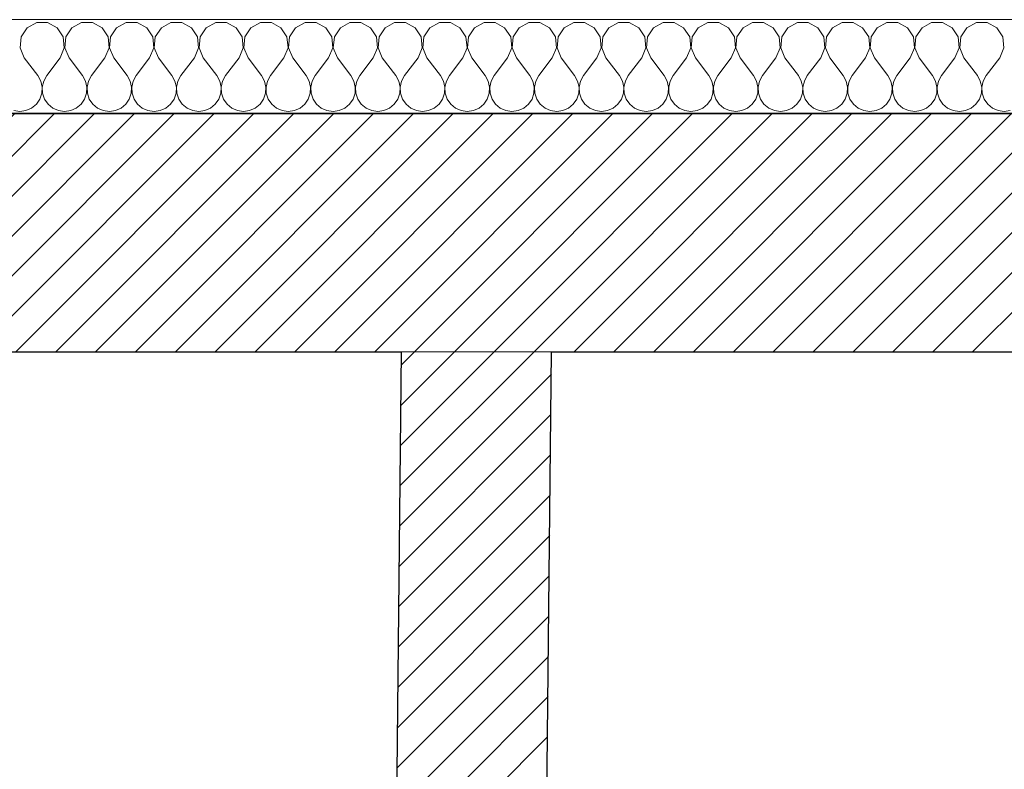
# Model space of a CAD drawing. Header units: millimetres. Extents: x -21056 to 421, y 9759 to 15589.
# Tile 57 of 120: x -4069 to -3912, y 11233 to 11352. Entities that reach past the tile are written whole.
import ezdxf

# ---------------------------------------------------------------- set-up
doc = ezdxf.new("R2010")
doc.units = ezdxf.units.MM
doc.header["$LTSCALE"] = 25
doc.header["$MEASUREMENT"] = 0
doc.linetypes.add('Kropki i Kreski', pattern=[670.277762, 352.777767, -176.388884, 0, -141.111112])
for name, color, linetype in [('Konstrukcja - Siatki mod', 7, 'Continuous'), ('KR_INW', 7, 'Continuous'), ('NAPIS_SODON', 7, 'Continuous')]:
    doc.layers.add(name, color=color, linetype=linetype)
for name, color, linetype, lineweight in [('Konstrukcja - Siatki mod_Nr_pióra__48', 1, 'Continuous', 15), ('KR_INW_Nr_pióra__101', 252, 'Continuous', 5), ('KR_INW_Nr_pióra__102', 3, 'Continuous', 5), ('KR_INW_Nr_pióra__27', 7, 'Continuous', 25), ('KR_INW_Nr_pióra__47', 7, 'Continuous', 15), ('NAPIS_SODON_Nr_pióra__1', 7, 'Continuous', 13), ('NAPIS_SODON_Nr_pióra__121', 255, 'Continuous', 0)]:
    doc.layers.add(name, color=color, linetype=linetype, lineweight=lineweight)
pattern_1 = [(45, (0, 0), (-31.819804, 31.819804), [])]

# ---------------------------------------------------------------- blocks, each defined once
blk = doc.blocks.new('Strop_1', base_point=(179225, 121523.3))
at = {"layer": 'NAPIS_SODON_Nr_pióra__1', "linetype": 'Continuous', "flags": 128}
blk.add_lwpolyline([(179225, 121523.3), (179225.9, 107003.8), (250898.3, 107008.3), (250897.4, 121527.8)], close=True, dxfattribs=at)
blk = doc.blocks.new('Strop_2', base_point=(188316, 115154.1))
at = {"layer": 'NAPIS_SODON_Nr_pióra__121', "linetype": 'Continuous', "flags": 128}
blk.add_lwpolyline([(188316, 115154.1), (204667.3, 115154.1), (205241.5, 115154.1), (205242.2, 115154.1), (205242.2, 115394.1), (205241.5, 115154.1), (205174.5, 117823.2), (205315.4, 117824.8), (205315.4, 121145.6), (224463.2, 121145.6)], dxfattribs=at)
blk = doc.blocks.new('*X171')
at = {"layer": 'KR_INW_Nr_pióra__102', "linetype": 'Continuous'}
for p, q in [((207011.7, 121662.7), (207002.1, 121648.2)), ((207027, 121670.9), (207011.7, 121662.7)), ((207044.4, 121670.9), (207027, 121670.9)), ((207059.7, 121662.7), (207044.4, 121670.9)), ((207069.4, 121648.2), (207059.7, 121662.7)), ((207083.1, 121662.7), (207073.5, 121648.2)), ((207098.4, 121670.9), (207083.1, 121662.7)), ((207115.8, 121670.9), (207098.4, 121670.9)), ((207131.2, 121662.7), (207115.8, 121670.9)), ((207140.8, 121648.2), (207131.2, 121662.7)), ((207154.5, 121662.7), (207144.9, 121648.2)), ((207169.9, 121670.9), (207154.5, 121662.7)), ((207187.3, 121670.9), (207169.9, 121670.9)), ((207202.6, 121662.7), (207187.3, 121670.9)), ((207212.2, 121648.2), (207202.6, 121662.7)), ((207226, 121662.7), (207216.3, 121648.2)), ((207241.3, 121670.9), (207226, 121662.7)), ((207258.7, 121670.9), (207241.3, 121670.9)), ((207274, 121662.7), (207258.7, 121670.9)), ((207283.7, 121648.2), (207274, 121662.7)), ((207297.4, 121662.7), (207287.8, 121648.2)), ((207312.7, 121670.9), (207297.4, 121662.7)), ((207330.1, 121670.9), (207312.7, 121670.9)), ((207345.5, 121662.7), (207330.1, 121670.9)), ((207355.1, 121648.2), (207345.5, 121662.7)), ((207368.8, 121662.7), (207359.2, 121648.2)), ((207384.2, 121670.9), (207368.8, 121662.7)), ((207401.6, 121670.9), (207384.2, 121670.9)), ((207416.9, 121662.7), (207401.6, 121670.9)), ((207426.5, 121648.2), (207416.9, 121662.7)), ((207440.3, 121662.7), (207430.6, 121648.2)), ((207455.6, 121670.9), (207440.3, 121662.7)), ((207473, 121670.9), (207455.6, 121670.9)), ((207488.3, 121662.7), (207473, 121670.9)), ((207497.9, 121648.2), (207488.3, 121662.7)), ((207511.7, 121662.7), (207502.1, 121648.2)), ((207527, 121670.9), (207511.7, 121662.7)), ((207544.4, 121670.9), (207527, 121670.9)), ((207559.7, 121662.7), (207544.4, 121670.9)), ((207569.4, 121648.2), (207559.7, 121662.7)), ((207583.1, 121662.7), (207573.5, 121648.2)), ((207598.4, 121670.9), (207583.1, 121662.7)), ((207615.8, 121670.9), (207598.4, 121670.9)), ((207631.2, 121662.7), (207615.8, 121670.9)), ((207640.8, 121648.2), (207631.2, 121662.7)), ((207654.5, 121662.7), (207644.9, 121648.2)), ((207669.9, 121670.9), (207654.5, 121662.7)), ((207687.3, 121670.9), (207669.9, 121670.9)), ((207702.6, 121662.7), (207687.3, 121670.9)), ((207712.2, 121648.2), (207702.6, 121662.7)), ((207726, 121662.7), (207716.3, 121648.2)), ((207741.3, 121670.9), (207726, 121662.7)), ((207758.7, 121670.9), (207741.3, 121670.9)), ((207774, 121662.7), (207758.7, 121670.9)), ((207783.7, 121648.2), (207774, 121662.7)), ((207797.4, 121662.7), (207787.8, 121648.2)), ((207812.7, 121670.9), (207797.4, 121662.7)), ((207830.1, 121670.9), (207812.7, 121670.9)), ((207845.5, 121662.7), (207830.1, 121670.9)), ((207855.1, 121648.2), (207845.5, 121662.7)), ((207868.8, 121662.7), (207859.2, 121648.2)), ((207884.2, 121670.9), (207868.8, 121662.7)), ((207901.6, 121670.9), (207884.2, 121670.9)), ((207916.9, 121662.7), (207901.6, 121670.9)), ((207926.5, 121648.2), (207916.9, 121662.7)), ((207940.3, 121662.7), (207930.6, 121648.2)), ((207955.6, 121670.9), (207940.3, 121662.7)), ((207973, 121670.9), (207955.6, 121670.9)), ((207988.3, 121662.7), (207973, 121670.9)), ((207997.9, 121648.2), (207988.3, 121662.7)), ((208011.7, 121662.7), (208002.1, 121648.2)), ((208027, 121670.9), (208011.7, 121662.7)), ((208044.4, 121670.9), (208027, 121670.9)), ((208059.7, 121662.7), (208044.4, 121670.9)), ((208069.4, 121648.2), (208059.7, 121662.7)), ((208083.1, 121662.7), (208073.5, 121648.2)), ((208098.4, 121670.9), (208083.1, 121662.7)), ((208115.8, 121670.9), (208098.4, 121670.9)), ((208131.2, 121662.7), (208115.8, 121670.9)), ((208140.8, 121648.2), (208131.2, 121662.7)), ((208154.5, 121662.7), (208144.9, 121648.2)), ((208169.9, 121670.9), (208154.5, 121662.7)), ((208187.3, 121670.9), (208169.9, 121670.9)), ((208202.6, 121662.7), (208187.3, 121670.9)), ((208212.2, 121648.2), (208202.6, 121662.7)), ((208226, 121662.7), (208216.3, 121648.2)), ((208241.3, 121670.9), (208226, 121662.7)), ((208258.7, 121670.9), (208241.3, 121670.9)), ((208274, 121662.7), (208258.7, 121670.9)), ((208283.7, 121648.2), (208274, 121662.7)), ((208297.4, 121662.7), (208287.8, 121648.2)), ((208312.7, 121670.9), (208297.4, 121662.7)), ((208330.1, 121670.9), (208312.7, 121670.9)), ((208345.5, 121662.7), (208330.1, 121670.9)), ((208355.1, 121648.2), (208345.5, 121662.7)), ((208368.8, 121662.7), (208359.2, 121648.2)), ((208384.2, 121670.9), (208368.8, 121662.7)), ((208401.6, 121670.9), (208384.2, 121670.9)), ((208416.9, 121662.7), (208401.6, 121670.9)), ((208426.5, 121648.2), (208416.9, 121662.7)), ((208440.3, 121662.7), (208430.6, 121648.2)), ((208455.6, 121670.9), (208440.3, 121662.7)), ((208473, 121670.9), (208455.6, 121670.9)), ((208488.3, 121662.7), (208473, 121670.9)), ((208497.9, 121648.2), (208488.3, 121662.7)), ((208511.7, 121662.7), (208502.1, 121648.2)), ((208527, 121670.9), (208511.7, 121662.7)), ((208544.4, 121670.9), (208527, 121670.9)), ((208559.7, 121662.7), (208544.4, 121670.9)), ((208569.4, 121648.2), (208559.7, 121662.7)), ((207002.1, 121648.2), (207000.4, 121630.9)), ((207071, 121630.9), (207069.4, 121648.2)), ((207073.5, 121648.2), (207071.8, 121630.9)), ((207142.4, 121630.9), (207140.8, 121648.2)), ((207144.9, 121648.2), (207143.3, 121630.9)), ((207213.9, 121630.9), (207212.2, 121648.2)), ((207216.3, 121648.2), (207214.7, 121630.9)), ((207285.3, 121630.9), (207283.7, 121648.2)), ((207287.8, 121648.2), (207286.1, 121630.9)), ((207356.7, 121630.9), (207355.1, 121648.2)), ((207359.2, 121648.2), (207357.6, 121630.9)), ((207428.2, 121630.9), (207426.5, 121648.2)), ((207430.6, 121648.2), (207429, 121630.9)), ((207499.6, 121630.9), (207497.9, 121648.2)), ((207502.1, 121648.2), (207500.4, 121630.9)), ((207571, 121630.9), (207569.4, 121648.2)), ((207573.5, 121648.2), (207571.8, 121630.9)), ((207642.4, 121630.9), (207640.8, 121648.2)), ((207644.9, 121648.2), (207643.3, 121630.9)), ((207713.9, 121630.9), (207712.2, 121648.2)), ((207716.3, 121648.2), (207714.7, 121630.9)), ((207785.3, 121630.9), (207783.7, 121648.2)), ((207787.8, 121648.2), (207786.1, 121630.9)), ((207856.7, 121630.9), (207855.1, 121648.2)), ((207859.2, 121648.2), (207857.6, 121630.9)), ((207928.2, 121630.9), (207926.5, 121648.2)), ((207930.6, 121648.2), (207929, 121630.9)), ((207999.6, 121630.9), (207997.9, 121648.2)), ((208002.1, 121648.2), (208000.4, 121630.9)), ((208071, 121630.9), (208069.4, 121648.2)), ((208073.5, 121648.2), (208071.8, 121630.9)), ((208142.4, 121630.9), (208140.8, 121648.2)), ((208144.9, 121648.2), (208143.3, 121630.9)), ((208213.9, 121630.9), (208212.2, 121648.2)), ((208216.3, 121648.2), (208214.7, 121630.9)), ((208285.3, 121630.9), (208283.7, 121648.2)), ((208287.8, 121648.2), (208286.1, 121630.9)), ((208356.7, 121630.9), (208355.1, 121648.2)), ((208359.2, 121648.2), (208357.6, 121630.9)), ((208428.2, 121630.9), (208426.5, 121648.2)), ((208430.6, 121648.2), (208429, 121630.9)), ((208499.6, 121630.9), (208497.9, 121648.2)), ((208502.1, 121648.2), (208500.4, 121630.9)), ((208571, 121630.9), (208569.4, 121648.2)), ((207000.4, 121630.9), (207007.1, 121614.9)), ((207064.3, 121614.9), (207071, 121630.9)), ((207071.8, 121630.9), (207078.6, 121614.9)), ((207135.7, 121614.9), (207142.4, 121630.9)), ((207143.3, 121630.9), (207150, 121614.9)), ((207207.1, 121614.9), (207213.9, 121630.9)), ((207214.7, 121630.9), (207221.4, 121614.9)), ((207278.6, 121614.9), (207285.3, 121630.9)), ((207286.1, 121630.9), (207292.9, 121614.9)), ((207350, 121614.9), (207356.7, 121630.9)), ((207357.6, 121630.9), (207364.3, 121614.9)), ((207421.4, 121614.9), (207428.2, 121630.9)), ((207429, 121630.9), (207435.7, 121614.9)), ((207492.9, 121614.9), (207499.6, 121630.9)), ((207500.4, 121630.9), (207507.1, 121614.9)), ((207564.3, 121614.9), (207571, 121630.9)), ((207571.8, 121630.9), (207578.6, 121614.9)), ((207635.7, 121614.9), (207642.4, 121630.9)), ((207643.3, 121630.9), (207650, 121614.9)), ((207707.1, 121614.9), (207713.9, 121630.9)), ((207714.7, 121630.9), (207721.4, 121614.9)), ((207778.6, 121614.9), (207785.3, 121630.9)), ((207786.1, 121630.9), (207792.9, 121614.9)), ((207850, 121614.9), (207856.7, 121630.9)), ((207857.6, 121630.9), (207864.3, 121614.9)), ((207921.4, 121614.9), (207928.2, 121630.9)), ((207929, 121630.9), (207935.7, 121614.9)), ((207992.9, 121614.9), (207999.6, 121630.9)), ((208000.4, 121630.9), (208007.1, 121614.9)), ((208064.3, 121614.9), (208071, 121630.9)), ((208071.8, 121630.9), (208078.6, 121614.9)), ((208135.7, 121614.9), (208142.4, 121630.9)), ((208143.3, 121630.9), (208150, 121614.9)), ((208207.1, 121614.9), (208213.9, 121630.9)), ((208214.7, 121630.9), (208221.4, 121614.9)), ((208278.6, 121614.9), (208285.3, 121630.9)), ((208286.1, 121630.9), (208292.9, 121614.9)), ((208350, 121614.9), (208356.7, 121630.9)), ((208357.6, 121630.9), (208364.3, 121614.9)), ((208421.4, 121614.9), (208428.2, 121630.9)), ((208429, 121630.9), (208435.7, 121614.9)), ((208492.9, 121614.9), (208499.6, 121630.9)), ((208500.4, 121630.9), (208507.1, 121614.9)), ((208564.3, 121614.9), (208571, 121630.9)), ((207007.1, 121614.9), (207028.6, 121586.3)), ((207064.3, 121614.9), (207042.9, 121586.3)), ((207078.6, 121614.9), (207100, 121586.3)), ((207135.7, 121614.9), (207114.3, 121586.3)), ((207150, 121614.9), (207171.4, 121586.3)), ((207207.1, 121614.9), (207185.7, 121586.3)), ((207221.4, 121614.9), (207242.9, 121586.3)), ((207278.6, 121614.9), (207257.1, 121586.3)), ((207292.9, 121614.9), (207314.3, 121586.3)), ((207350, 121614.9), (207328.6, 121586.3)), ((207364.3, 121614.9), (207385.7, 121586.3)), ((207421.4, 121614.9), (207400, 121586.3)), ((207435.7, 121614.9), (207457.1, 121586.3)), ((207492.9, 121614.9), (207471.4, 121586.3)), ((207507.1, 121614.9), (207528.6, 121586.3)), ((207564.3, 121614.9), (207542.9, 121586.3)), ((207578.6, 121614.9), (207600, 121586.3)), ((207635.7, 121614.9), (207614.3, 121586.3)), ((207650, 121614.9), (207671.4, 121586.3)), ((207707.1, 121614.9), (207685.7, 121586.3)), ((207721.4, 121614.9), (207742.9, 121586.3)), ((207778.6, 121614.9), (207757.1, 121586.3)), ((207792.9, 121614.9), (207814.3, 121586.3)), ((207850, 121614.9), (207828.6, 121586.3)), ((207864.3, 121614.9), (207885.7, 121586.3)), ((207921.4, 121614.9), (207900, 121586.3)), ((207935.7, 121614.9), (207957.1, 121586.3)), ((207992.9, 121614.9), (207971.4, 121586.3)), ((208007.1, 121614.9), (208028.6, 121586.3)), ((208064.3, 121614.9), (208042.9, 121586.3)), ((208078.6, 121614.9), (208100, 121586.3)), ((208135.7, 121614.9), (208114.3, 121586.3)), ((208150, 121614.9), (208171.4, 121586.3)), ((208207.1, 121614.9), (208185.7, 121586.3)), ((208221.4, 121614.9), (208242.9, 121586.3)), ((208278.6, 121614.9), (208257.1, 121586.3)), ((208292.9, 121614.9), (208314.3, 121586.3)), ((208350, 121614.9), (208328.6, 121586.3)), ((208364.3, 121614.9), (208385.7, 121586.3)), ((208421.4, 121614.9), (208400, 121586.3)), ((208435.7, 121614.9), (208457.1, 121586.3)), ((208492.9, 121614.9), (208471.4, 121586.3)), ((208507.1, 121614.9), (208528.6, 121586.3)), ((208564.3, 121614.9), (208542.9, 121586.3)), ((207033.3, 121577.7), (207028.6, 121586.3)), ((207042.9, 121586.3), (207038.1, 121577.7)), ((207104.8, 121577.7), (207100, 121586.3)), ((207114.3, 121586.3), (207109.5, 121577.7)), ((207176.2, 121577.7), (207171.4, 121586.3)), ((207185.7, 121586.3), (207180.9, 121577.7)), ((207247.6, 121577.7), (207242.9, 121586.3)), ((207257.1, 121586.3), (207252.4, 121577.7)), ((207319.1, 121577.7), (207314.3, 121586.3)), ((207328.6, 121586.3), (207323.8, 121577.7)), ((207390.5, 121577.7), (207385.7, 121586.3)), ((207400, 121586.3), (207395.2, 121577.7)), ((207461.9, 121577.7), (207457.1, 121586.3)), ((207471.4, 121586.3), (207466.7, 121577.7)), ((207533.3, 121577.7), (207528.6, 121586.3)), ((207542.9, 121586.3), (207538.1, 121577.7)), ((207604.8, 121577.7), (207600, 121586.3)), ((207614.3, 121586.3), (207609.5, 121577.7)), ((207676.2, 121577.7), (207671.4, 121586.3)), ((207685.7, 121586.3), (207680.9, 121577.7)), ((207747.6, 121577.7), (207742.9, 121586.3)), ((207757.1, 121586.3), (207752.4, 121577.7)), ((207819.1, 121577.7), (207814.3, 121586.3)), ((207828.6, 121586.3), (207823.8, 121577.7)), ((207890.5, 121577.7), (207885.7, 121586.3)), ((207900, 121586.3), (207895.2, 121577.7)), ((207961.9, 121577.7), (207957.1, 121586.3)), ((207971.4, 121586.3), (207966.7, 121577.7)), ((208033.3, 121577.7), (208028.6, 121586.3)), ((208042.9, 121586.3), (208038.1, 121577.7)), ((208104.8, 121577.7), (208100, 121586.3)), ((208114.3, 121586.3), (208109.5, 121577.7)), ((208176.2, 121577.7), (208171.4, 121586.3)), ((208185.7, 121586.3), (208180.9, 121577.7)), ((208247.6, 121577.7), (208242.9, 121586.3)), ((208257.1, 121586.3), (208252.4, 121577.7)), ((208319.1, 121577.7), (208314.3, 121586.3)), ((208328.6, 121586.3), (208323.8, 121577.7)), ((208390.5, 121577.7), (208385.7, 121586.3)), ((208400, 121586.3), (208395.2, 121577.7)), ((208461.9, 121577.7), (208457.1, 121586.3)), ((208471.4, 121586.3), (208466.7, 121577.7)), ((208533.3, 121577.7), (208528.6, 121586.3)), ((208542.9, 121586.3), (208538.1, 121577.7)), ((207035.6, 121568.1), (207033.3, 121577.7)), ((207035.1, 121558.2), (207035.6, 121568.1)), ((207038.1, 121577.7), (207035.9, 121568.1)), ((207035.9, 121568.1), (207036.3, 121558.2)), ((207107, 121568.1), (207104.8, 121577.7)), ((207106.5, 121558.2), (207107, 121568.1)), ((207109.5, 121577.7), (207107.3, 121568.1)), ((207107.3, 121568.1), (207107.8, 121558.2)), ((207178.4, 121568.1), (207176.2, 121577.7)), ((207177.9, 121558.2), (207178.4, 121568.1)), ((207180.9, 121577.7), (207178.7, 121568.1)), ((207178.7, 121568.1), (207179.2, 121558.2)), ((207249.9, 121568.1), (207247.6, 121577.7)), ((207249.4, 121558.2), (207249.9, 121568.1)), ((207252.4, 121577.7), (207250.1, 121568.1)), ((207250.1, 121568.1), (207250.6, 121558.2)), ((207321.3, 121568.1), (207319.1, 121577.7)), ((207320.8, 121558.2), (207321.3, 121568.1)), ((207323.8, 121577.7), (207321.6, 121568.1)), ((207321.6, 121568.1), (207322.1, 121558.2)), ((207392.7, 121568.1), (207390.5, 121577.7)), ((207392.2, 121558.2), (207392.7, 121568.1)), ((207395.2, 121577.7), (207393, 121568.1)), ((207393, 121568.1), (207393.5, 121558.2)), ((207464.1, 121568.1), (207461.9, 121577.7)), ((207463.7, 121558.2), (207464.1, 121568.1)), ((207466.7, 121577.7), (207464.4, 121568.1)), ((207464.4, 121568.1), (207464.9, 121558.2)), ((207535.6, 121568.1), (207533.3, 121577.7)), ((207535.1, 121558.2), (207535.6, 121568.1)), ((207538.1, 121577.7), (207535.9, 121568.1)), ((207535.9, 121568.1), (207536.3, 121558.2)), ((207607, 121568.1), (207604.8, 121577.7)), ((207606.5, 121558.2), (207607, 121568.1)), ((207609.5, 121577.7), (207607.3, 121568.1)), ((207607.3, 121568.1), (207607.8, 121558.2)), ((207678.4, 121568.1), (207676.2, 121577.7)), ((207677.9, 121558.2), (207678.4, 121568.1)), ((207680.9, 121577.7), (207678.7, 121568.1)), ((207678.7, 121568.1), (207679.2, 121558.2)), ((207749.9, 121568.1), (207747.6, 121577.7)), ((207749.4, 121558.2), (207749.9, 121568.1)), ((207752.4, 121577.7), (207750.1, 121568.1)), ((207750.1, 121568.1), (207750.6, 121558.2)), ((207821.3, 121568.1), (207819.1, 121577.7)), ((207820.8, 121558.2), (207821.3, 121568.1)), ((207823.8, 121577.7), (207821.6, 121568.1)), ((207821.6, 121568.1), (207822.1, 121558.2)), ((207892.7, 121568.1), (207890.5, 121577.7)), ((207892.2, 121558.2), (207892.7, 121568.1)), ((207895.2, 121577.7), (207893, 121568.1)), ((207893, 121568.1), (207893.5, 121558.2)), ((207964.1, 121568.1), (207961.9, 121577.7)), ((207963.7, 121558.2), (207964.1, 121568.1)), ((207966.7, 121577.7), (207964.4, 121568.1)), ((207964.4, 121568.1), (207964.9, 121558.2)), ((208035.6, 121568.1), (208033.3, 121577.7)), ((208035.1, 121558.2), (208035.6, 121568.1)), ((208038.1, 121577.7), (208035.9, 121568.1)), ((208035.9, 121568.1), (208036.3, 121558.2)), ((208107, 121568.1), (208104.8, 121577.7)), ((208106.5, 121558.2), (208107, 121568.1)), ((208109.5, 121577.7), (208107.3, 121568.1)), ((208107.3, 121568.1), (208107.8, 121558.2)), ((208178.4, 121568.1), (208176.2, 121577.7)), ((208177.9, 121558.2), (208178.4, 121568.1)), ((208180.9, 121577.7), (208178.7, 121568.1)), ((208178.7, 121568.1), (208179.2, 121558.2)), ((208249.9, 121568.1), (208247.6, 121577.7)), ((208249.4, 121558.2), (208249.9, 121568.1)), ((208252.4, 121577.7), (208250.1, 121568.1)), ((208250.1, 121568.1), (208250.6, 121558.2)), ((208321.3, 121568.1), (208319.1, 121577.7)), ((208320.8, 121558.2), (208321.3, 121568.1)), ((208323.8, 121577.7), (208321.6, 121568.1)), ((208321.6, 121568.1), (208322.1, 121558.2)), ((208392.7, 121568.1), (208390.5, 121577.7)), ((208392.2, 121558.2), (208392.7, 121568.1)), ((208395.2, 121577.7), (208393, 121568.1)), ((208393, 121568.1), (208393.5, 121558.2)), ((208464.1, 121568.1), (208461.9, 121577.7)), ((208463.7, 121558.2), (208464.1, 121568.1)), ((208466.7, 121577.7), (208464.4, 121568.1)), ((208464.4, 121568.1), (208464.9, 121558.2)), ((208535.6, 121568.1), (208533.3, 121577.7)), ((208535.1, 121558.2), (208535.6, 121568.1)), ((208538.1, 121577.7), (208535.9, 121568.1)), ((208535.9, 121568.1), (208536.3, 121558.2)), ((207031.9, 121548.9), (207035.1, 121558.2)), ((207036.3, 121558.2), (207039.5, 121548.9)), ((207103.4, 121548.9), (207106.5, 121558.2)), ((207107.8, 121558.2), (207110.9, 121548.9)), ((207174.8, 121548.9), (207177.9, 121558.2)), ((207179.2, 121558.2), (207182.3, 121548.9)), ((207246.2, 121548.9), (207249.4, 121558.2)), ((207250.6, 121558.2), (207253.8, 121548.9)), ((207317.7, 121548.9), (207320.8, 121558.2)), ((207322.1, 121558.2), (207325.2, 121548.9)), ((207389.1, 121548.9), (207392.2, 121558.2)), ((207393.5, 121558.2), (207396.6, 121548.9)), ((207460.5, 121548.9), (207463.7, 121558.2)), ((207464.9, 121558.2), (207468.1, 121548.9)), ((207531.9, 121548.9), (207535.1, 121558.2)), ((207536.3, 121558.2), (207539.5, 121548.9)), ((207603.4, 121548.9), (207606.5, 121558.2)), ((207607.8, 121558.2), (207610.9, 121548.9)), ((207674.8, 121548.9), (207677.9, 121558.2)), ((207679.2, 121558.2), (207682.3, 121548.9)), ((207746.2, 121548.9), (207749.4, 121558.2)), ((207750.6, 121558.2), (207753.8, 121548.9)), ((207817.7, 121548.9), (207820.8, 121558.2)), ((207822.1, 121558.2), (207825.2, 121548.9)), ((207889.1, 121548.9), (207892.2, 121558.2)), ((207893.5, 121558.2), (207896.6, 121548.9)), ((207960.5, 121548.9), (207963.7, 121558.2)), ((207964.9, 121558.2), (207968.1, 121548.9)), ((208031.9, 121548.9), (208035.1, 121558.2)), ((208036.3, 121558.2), (208039.5, 121548.9)), ((208103.4, 121548.9), (208106.5, 121558.2)), ((208107.8, 121558.2), (208110.9, 121548.9)), ((208174.8, 121548.9), (208177.9, 121558.2)), ((208179.2, 121558.2), (208182.3, 121548.9)), ((208246.2, 121548.9), (208249.4, 121558.2)), ((208250.6, 121558.2), (208253.8, 121548.9)), ((208317.7, 121548.9), (208320.8, 121558.2)), ((208322.1, 121558.2), (208325.2, 121548.9)), ((208389.1, 121548.9), (208392.2, 121558.2)), ((208393.5, 121558.2), (208396.6, 121548.9)), ((208460.5, 121548.9), (208463.7, 121558.2)), ((208464.9, 121558.2), (208468.1, 121548.9)), ((208531.9, 121548.9), (208535.1, 121558.2)), ((208536.3, 121558.2), (208539.5, 121548.9)), ((207009.8, 121530.5), (207018.8, 121534.5)), ((207018.8, 121534.5), (207026.4, 121540.8)), ((207026.4, 121540.8), (207031.9, 121548.9)), ((207039.5, 121548.9), (207045.1, 121540.8)), ((207045.1, 121540.8), (207052.7, 121534.5)), ((207052.7, 121534.5), (207061.7, 121530.5)), ((207081.2, 121530.5), (207090.2, 121534.5)), ((207090.2, 121534.5), (207097.8, 121540.8)), ((207097.8, 121540.8), (207103.4, 121548.9)), ((207110.9, 121548.9), (207116.5, 121540.8)), ((207116.5, 121540.8), (207124.1, 121534.5)), ((207124.1, 121534.5), (207133.1, 121530.5)), ((207152.6, 121530.5), (207161.6, 121534.5)), ((207161.6, 121534.5), (207169.2, 121540.8)), ((207169.2, 121540.8), (207174.8, 121548.9)), ((207182.3, 121548.9), (207187.9, 121540.8)), ((207187.9, 121540.8), (207195.5, 121534.5)), ((207195.5, 121534.5), (207204.5, 121530.5)), ((207224, 121530.5), (207233.1, 121534.5)), ((207233.1, 121534.5), (207240.6, 121540.8)), ((207240.6, 121540.8), (207246.2, 121548.9)), ((207253.8, 121548.9), (207259.4, 121540.8)), ((207259.4, 121540.8), (207266.9, 121534.5)), ((207266.9, 121534.5), (207276, 121530.5)), ((207295.5, 121530.5), (207304.5, 121534.5)), ((207304.5, 121534.5), (207312.1, 121540.8)), ((207312.1, 121540.8), (207317.7, 121548.9)), ((207325.2, 121548.9), (207330.8, 121540.8)), ((207330.8, 121540.8), (207338.4, 121534.5)), ((207338.4, 121534.5), (207347.4, 121530.5)), ((207366.9, 121530.5), (207375.9, 121534.5)), ((207375.9, 121534.5), (207383.5, 121540.8)), ((207383.5, 121540.8), (207389.1, 121548.9)), ((207396.6, 121548.9), (207402.2, 121540.8)), ((207402.2, 121540.8), (207409.8, 121534.5)), ((207409.8, 121534.5), (207418.8, 121530.5)), ((207438.3, 121530.5), (207447.3, 121534.5)), ((207447.3, 121534.5), (207454.9, 121540.8)), ((207454.9, 121540.8), (207460.5, 121548.9)), ((207468.1, 121548.9), (207473.6, 121540.8)), ((207473.6, 121540.8), (207481.2, 121534.5)), ((207481.2, 121534.5), (207490.2, 121530.5)), ((207509.8, 121530.5), (207518.8, 121534.5)), ((207518.8, 121534.5), (207526.4, 121540.8)), ((207526.4, 121540.8), (207531.9, 121548.9)), ((207539.5, 121548.9), (207545.1, 121540.8)), ((207545.1, 121540.8), (207552.7, 121534.5)), ((207552.7, 121534.5), (207561.7, 121530.5)), ((207581.2, 121530.5), (207590.2, 121534.5)), ((207590.2, 121534.5), (207597.8, 121540.8)), ((207597.8, 121540.8), (207603.4, 121548.9)), ((207610.9, 121548.9), (207616.5, 121540.8)), ((207616.5, 121540.8), (207624.1, 121534.5)), ((207624.1, 121534.5), (207633.1, 121530.5)), ((207652.6, 121530.5), (207661.6, 121534.5)), ((207661.6, 121534.5), (207669.2, 121540.8)), ((207669.2, 121540.8), (207674.8, 121548.9)), ((207682.3, 121548.9), (207687.9, 121540.8)), ((207687.9, 121540.8), (207695.5, 121534.5)), ((207695.5, 121534.5), (207704.5, 121530.5)), ((207724, 121530.5), (207733.1, 121534.5)), ((207733.1, 121534.5), (207740.6, 121540.8)), ((207740.6, 121540.8), (207746.2, 121548.9)), ((207753.8, 121548.9), (207759.4, 121540.8)), ((207759.4, 121540.8), (207766.9, 121534.5)), ((207766.9, 121534.5), (207776, 121530.5)), ((207795.5, 121530.5), (207804.5, 121534.5)), ((207804.5, 121534.5), (207812.1, 121540.8)), ((207812.1, 121540.8), (207817.7, 121548.9)), ((207825.2, 121548.9), (207830.8, 121540.8)), ((207830.8, 121540.8), (207838.4, 121534.5)), ((207838.4, 121534.5), (207847.4, 121530.5)), ((207866.9, 121530.5), (207875.9, 121534.5)), ((207875.9, 121534.5), (207883.5, 121540.8)), ((207883.5, 121540.8), (207889.1, 121548.9)), ((207896.6, 121548.9), (207902.2, 121540.8)), ((207902.2, 121540.8), (207909.8, 121534.5)), ((207909.8, 121534.5), (207918.8, 121530.5)), ((207938.3, 121530.5), (207947.3, 121534.5)), ((207947.3, 121534.5), (207954.9, 121540.8)), ((207954.9, 121540.8), (207960.5, 121548.9)), ((207968.1, 121548.9), (207973.6, 121540.8)), ((207973.6, 121540.8), (207981.2, 121534.5)), ((207981.2, 121534.5), (207990.2, 121530.5)), ((208009.8, 121530.5), (208018.8, 121534.5)), ((208018.8, 121534.5), (208026.4, 121540.8)), ((208026.4, 121540.8), (208031.9, 121548.9)), ((208039.5, 121548.9), (208045.1, 121540.8)), ((208045.1, 121540.8), (208052.7, 121534.5)), ((208052.7, 121534.5), (208061.7, 121530.5)), ((208081.2, 121530.5), (208090.2, 121534.5)), ((208090.2, 121534.5), (208097.8, 121540.8)), ((208097.8, 121540.8), (208103.4, 121548.9)), ((208110.9, 121548.9), (208116.5, 121540.8)), ((208116.5, 121540.8), (208124.1, 121534.5)), ((208124.1, 121534.5), (208133.1, 121530.5)), ((208152.6, 121530.5), (208161.6, 121534.5)), ((208161.6, 121534.5), (208169.2, 121540.8)), ((208169.2, 121540.8), (208174.8, 121548.9)), ((208182.3, 121548.9), (208187.9, 121540.8)), ((208187.9, 121540.8), (208195.5, 121534.5)), ((208195.5, 121534.5), (208204.5, 121530.5)), ((208224, 121530.5), (208233.1, 121534.5)), ((208233.1, 121534.5), (208240.6, 121540.8)), ((208240.6, 121540.8), (208246.2, 121548.9)), ((208253.8, 121548.9), (208259.4, 121540.8)), ((208259.4, 121540.8), (208266.9, 121534.5)), ((208266.9, 121534.5), (208276, 121530.5)), ((208295.5, 121530.5), (208304.5, 121534.5)), ((208304.5, 121534.5), (208312.1, 121540.8)), ((208312.1, 121540.8), (208317.7, 121548.9)), ((208325.2, 121548.9), (208330.8, 121540.8)), ((208330.8, 121540.8), (208338.4, 121534.5)), ((208338.4, 121534.5), (208347.4, 121530.5)), ((208366.9, 121530.5), (208375.9, 121534.5)), ((208375.9, 121534.5), (208383.5, 121540.8)), ((208383.5, 121540.8), (208389.1, 121548.9)), ((208396.6, 121548.9), (208402.2, 121540.8)), ((208402.2, 121540.8), (208409.8, 121534.5)), ((208409.8, 121534.5), (208418.8, 121530.5)), ((208438.3, 121530.5), (208447.3, 121534.5)), ((208447.3, 121534.5), (208454.9, 121540.8)), ((208454.9, 121540.8), (208460.5, 121548.9)), ((208468.1, 121548.9), (208473.6, 121540.8)), ((208473.6, 121540.8), (208481.2, 121534.5)), ((208481.2, 121534.5), (208490.2, 121530.5)), ((208509.8, 121530.5), (208518.8, 121534.5)), ((208518.8, 121534.5), (208526.4, 121540.8)), ((208526.4, 121540.8), (208531.9, 121548.9)), ((208539.5, 121548.9), (208545.1, 121540.8)), ((208545.1, 121540.8), (208552.7, 121534.5)), ((208552.7, 121534.5), (208561.7, 121530.5)), ((206990.2, 121530.5), (207000, 121529.2)), ((207000, 121529.2), (207009.8, 121530.5)), ((207061.7, 121530.5), (207071.4, 121529.2)), ((207071.4, 121529.2), (207081.2, 121530.5)), ((207133.1, 121530.5), (207142.9, 121529.2)), ((207142.9, 121529.2), (207152.6, 121530.5)), ((207204.5, 121530.5), (207214.3, 121529.2)), ((207214.3, 121529.2), (207224, 121530.5)), ((207276, 121530.5), (207285.7, 121529.2)), ((207285.7, 121529.2), (207295.5, 121530.5)), ((207347.4, 121530.5), (207357.1, 121529.2)), ((207357.1, 121529.2), (207366.9, 121530.5)), ((207418.8, 121530.5), (207428.6, 121529.2)), ((207428.6, 121529.2), (207438.3, 121530.5)), ((207490.2, 121530.5), (207500, 121529.2)), ((207500, 121529.2), (207509.8, 121530.5)), ((207561.7, 121530.5), (207571.4, 121529.2)), ((207571.4, 121529.2), (207581.2, 121530.5)), ((207633.1, 121530.5), (207642.9, 121529.2)), ((207642.9, 121529.2), (207652.6, 121530.5)), ((207704.5, 121530.5), (207714.3, 121529.2)), ((207714.3, 121529.2), (207724, 121530.5)), ((207776, 121530.5), (207785.7, 121529.2)), ((207785.7, 121529.2), (207795.5, 121530.5)), ((207847.4, 121530.5), (207857.1, 121529.2)), ((207857.1, 121529.2), (207866.9, 121530.5)), ((207918.8, 121530.5), (207928.6, 121529.2)), ((207928.6, 121529.2), (207938.3, 121530.5)), ((207990.2, 121530.5), (208000, 121529.2)), ((208000, 121529.2), (208009.8, 121530.5)), ((208061.7, 121530.5), (208071.4, 121529.2)), ((208071.4, 121529.2), (208081.2, 121530.5)), ((208133.1, 121530.5), (208142.9, 121529.2)), ((208142.9, 121529.2), (208152.6, 121530.5)), ((208204.5, 121530.5), (208214.3, 121529.2)), ((208214.3, 121529.2), (208224, 121530.5)), ((208276, 121530.5), (208285.7, 121529.2)), ((208285.7, 121529.2), (208295.5, 121530.5)), ((208347.4, 121530.5), (208357.1, 121529.2)), ((208357.1, 121529.2), (208366.9, 121530.5)), ((208418.8, 121530.5), (208428.6, 121529.2)), ((208428.6, 121529.2), (208438.3, 121530.5)), ((208490.2, 121530.5), (208500, 121529.2)), ((208500, 121529.2), (208509.8, 121530.5)), ((208561.7, 121530.5), (208571.4, 121529.2)), ((208571.4, 121529.2), (208581.2, 121530.5))]:
    blk.add_line(p, q, dxfattribs=at)
blk = doc.blocks.new('Ściana_1', base_point=(179075.1, 121675.6))
at = {"layer": 'KR_INW_Nr_pióra__101', "linetype": 'Continuous'}
h = blk.add_hatch(dxfattribs=at)
h.set_pattern_fill('Cegła_licówka', color=256, style=0, pattern_type=2)
h.set_pattern_definition(pattern_1)
h.paths.add_polyline_path([(209269.6, 121525.6), (204126.9, 121525.6), (204126.9, 121475.6), (204126.9, 121145.6), (209269.6, 121145.6), (209269.6, 121375.6), (209269.6, 121425.6)])
at = {"layer": 'KR_INW_Nr_pióra__27', "linetype": 'Continuous'}
blk.add_line((209269.6, 121525.6), (204126.9, 121525.6), dxfattribs=at)
at = {"layer": 'KR_INW_Nr_pióra__27', "linetype": 'Continuous', "flags": 128}
for points in [[(205315.4, 121145.6), (207609, 121145.6)], [(207849, 121145.6), (209269.6, 121145.6)]]:
    blk.add_lwpolyline(points, dxfattribs=at)
at = {"layer": 'KR_INW_Nr_pióra__47', "linetype": 'Continuous', "flags": 128}
blk.add_lwpolyline([(209269.6, 121675.6), (204126.9, 121675.6)], dxfattribs=at)
at = {"layer": 'KR_INW'}
blk.add_blockref('*X171', (0, 0), dxfattribs=at)
blk = doc.blocks.new('Ściana_26', base_point=(207854.6, 121675.6))
at = {"layer": 'KR_INW_Nr_pióra__101', "linetype": 'Continuous'}
h = blk.add_hatch(dxfattribs=at)
h.set_pattern_fill('Cegła_licówka', color=256, style=0, pattern_type=2)
h.set_pattern_definition(pattern_1)
h.paths.add_polyline_path([(207609, 121145.6), (207569.6, 117369.8), (207694.6, 117368.5), (207809.6, 117367.3), (207849, 121145.6)])
at = {"layer": 'KR_INW_Nr_pióra__27', "linetype": 'Continuous', "flags": 128}
for points in [[(207609, 121145.6), (207579.3, 118300.8)], [(207809.6, 117367.3), (207849, 121145.6)]]:
    blk.add_lwpolyline(points, dxfattribs=at)
blk = doc.blocks.new('Standardowy znacznik siatki_8')
at = {"layer": 'Konstrukcja - Siatki mod_Nr_pióra__48', "linetype": 'Kropki i Kreski'}
blk.add_line((1000, 0), (72912, 0), dxfattribs=at)

msp = doc.modelspace()

# ---------------------------------------------------------------- block references
at = {"layer": 'Konstrukcja - Siatki mod', "color": 8, "linetype": 'Continuous', "lineweight": 13, "xscale": 0.1, "yscale": 0.1, "zscale": 100}
msp.add_blockref('Standardowy znacznik siatki_8', (-6969.92, 11318.49), dxfattribs=at)
at = {"layer": 'KR_INW', "xscale": 0.1, "yscale": 0.1, "zscale": 0.1}
for name, p in [('Ściana_1', (-6861.34, 11352.49)), ('Ściana_26', (-3983.39, 11352.49))]:
    msp.add_blockref(name, p, dxfattribs=at)
at = {"layer": 'NAPIS_SODON', "linetype": 'Continuous', "xscale": 0.1, "yscale": 0.1, "zscale": 0.1}
msp.add_blockref('Strop_1', (-6846.35, 11337.26), dxfattribs=at)
at = {"layer": 'NAPIS_SODON', "color": 255, "linetype": 'Continuous', "lineweight": 0, "xscale": 0.1, "yscale": 0.1, "zscale": 0.1}
msp.add_blockref('Strop_2', (-5937.25, 10700.34), dxfattribs=at)

doc.saveas('drawing.dxf')
